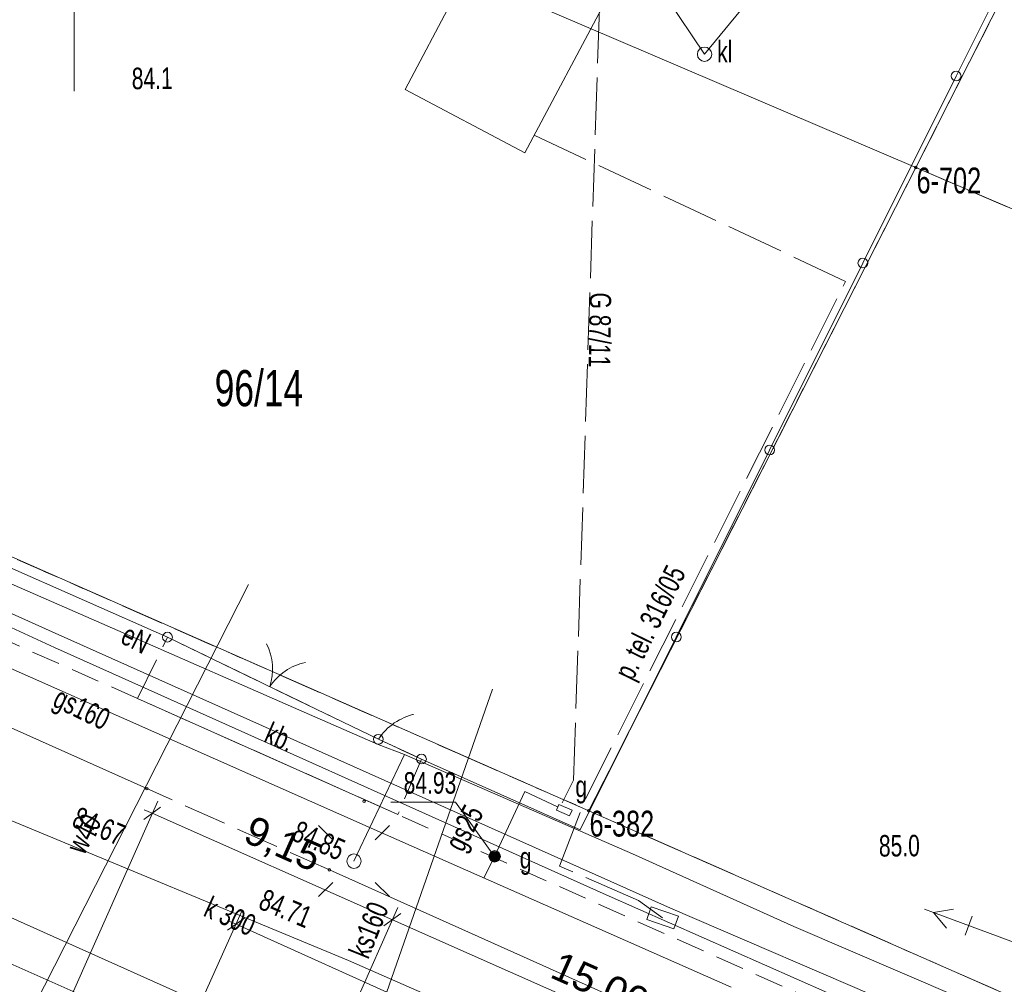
# Model space of a CAD drawing. Header units: metres. Extents: x 7446797 to 7447602, y 5789497 to 5790002.
# Tile 46 of 66: x 7447248 to 7447282, y 5789866 to 5789900. Entities that reach past the tile are written whole.
import ezdxf
from ezdxf.xclip import XClip

# ---------------------------------------------------------------- set-up
doc = ezdxf.new("R2010")
doc.units = ezdxf.units.M
doc.header["$MEASUREMENT"] = 0
doc.header["$XCLIPFRAME"] = 0
for name, pattern in [('2_KTCR02', [1.5, 1, -0.5]), ('2_KTJZ01', [2, 1.5, -0.5]), ('2_KTPL01', [2, 1.5, -0.5]), ('4_SUPG_P_01', [2.5, 2, -0.5]), ('4_SUPT_P_01', [2.5, 2, -0.5]), ('GUK', [2, 1.5, -0.5]), ('GUZ', [1, 0.5, -0.5])]:
    doc.linetypes.add(name, pattern=pattern)
doc.layers.add('700-L Mapa 1_500 dwg', color=7, linetype='Continuous')
doc.layers.add('708-L Opisy sytuacji 1_500 do legendy', color=7, linetype='Continuous')
for name, color, linetype, lineweight in [('708-L Opisy sytuacji 1_500 do legendy1', 7, 'Continuous', 13), ('708-L Opisy sytuacji 1_500 do legendy85', 1, 'Continuous', 25), ('ex_02_DXF_MZ_9_Dzialki7', 9, 'Continuous', 18), ('ex_02_DXF_MZ_9_EGBB_L_07', 9, 'Continuous', 18), ('ex_02_DXF_MZ_9_Kontury3', 9, 'Continuous', 18), ('ex_02_DXF_MZ_9_KTCR_L_17', 9, 'Continuous', 18), ('ex_02_DXF_MZ_9_KTJZ_L_07', 9, 'Continuous', 18), ('ex_02_DXF_MZ_9_KTKR_L_07', 9, 'Continuous', 18), ('ex_02_DXF_MZ_9_KTOK_L_17', 9, 'Continuous', 18), ('ex_02_DXF_MZ_9_KTOK_L_37', 9, 'Continuous', 18), ('ex_02_DXF_MZ_9_KTOK_L_47', 9, 'Continuous', 18), ('ex_02_DXF_MZ_9_KTPL_E_T_07', 9, 'Continuous', 18), ('ex_02_DXF_MZ_9_KTPL_L_07', 9, 'Continuous', 18), ('ex_02_DXF_MZ_9_KTUL_E_T_07', 9, 'Continuous', 18), ('ex_02_DXF_MZ_9_Numery_dzialek7', 9, 'Continuous', 18), ('ex_02_DXF_MZ_9_Numery_punktow7', 9, 'Continuous', 18), ('ex_02_DXF_MZ_9_Podzial_sekcyjny_krzyze7', 9, 'Continuous', 18), ('ex_02_DXF_MZ_9_Punkty7', 9, 'Continuous', 18), ('ex_02_DXF_MZ_9_RTPW_T_07', 9, 'Continuous', 18), ('ex_02_DXF_MZ_9_RTPW_T_17', 9, 'Continuous', 18), ('ex_02_DXF_MZ_9_SUOW_L_05', 9, 'Continuous', 18), ('ex_02_DXF_MZ_9_SUPE_D_L_31', 9, 'Continuous', 18), ('ex_02_DXF_MZ_9_SUPE_D_T_27', 9, 'Continuous', 18), ('ex_02_DXF_MZ_9_SUPE_E_T_31', 9, 'Continuous', 18), ('ex_02_DXF_MZ_9_SUPG_E_T_27', 9, 'Continuous', 18), ('ex_02_DXF_MZ_9_SUPG_L_252', 9, 'Continuous', 18), ('ex_02_DXF_MZ_9_SUPG_L_352', 9, 'Continuous', 18), ('ex_02_DXF_MZ_9_SUPK_D_L_134', 9, 'Continuous', 18), ('ex_02_DXF_MZ_9_SUPK_D_L_434', 9, 'Continuous', 18), ('ex_02_DXF_MZ_9_SUPK_E_T_434', 9, 'Continuous', 18), ('ex_02_DXF_MZ_9_SUPK_L_434', 9, 'Continuous', 18), ('ex_02_DXF_MZ_9_SUPP_E_T_352', 9, 'Continuous', 18), ('ex_02_DXF_MZ_9_SUPP_E_T_630', 9, 'Continuous', 18), ('ex_02_DXF_MZ_9_SUPP_L_352', 9, 'Continuous', 18), ('ex_02_DXF_MZ_9_SUPP_L_630', 9, 'Continuous', 18), ('ex_02_DXF_MZ_9_SUPT_D_L_030', 9, 'Continuous', 18), ('ex_02_DXF_MZ_9_SUPW_E_T_05', 9, 'Continuous', 18), ('ex_02_DXF_MZ_9_SUPW_L_05', 9, 'Continuous', 18), ('ex_02_DXF_MZ_9_SUSM_D_T_07', 9, 'Continuous', 18), ('ex_02_DXF_MZ_9_SUSM_D_T_37', 9, 'Continuous', 18), ('ex_02_DXF_MZ_9_SUTG_T_052', 9, 'Continuous', 18), ('ex_02_DXF_MZ_9_SUUG_E_T_17', 9, 'Continuous', 18), ('ex_02_DXF_MZ_9_SUUG_E_T_47', 9, 'Continuous', 18), ('ex_02_DXF_MZ_9_SUUG_L_27', 9, 'Continuous', 18), ('ex_02_DXF_MZ_9_SUUG_T_57', 9, 'Continuous', 18), ('ex_02_DXF_MZ_9_SUUK_D_T_234', 9, 'Continuous', 18), ('ex_02_DXF_MZ_9_SUUK_E_T_17', 9, 'Continuous', 18), ('ex_02_DXF_MZ_9_SUUT_D_T_130', 9, 'Continuous', 18), ('ex_02_DXF_MZ_9_Uzytki3', 9, 'Continuous', 18)]:
    doc.layers.add(name, color=color, linetype=linetype, lineweight=lineweight)
doc.styles.add('STYL_AUTOMATYCZNY_1', font='Arial.ttf', dxfattribs={"width": 0.7})
doc.styles.add('STYL_AUTOMATYCZNY_2', font='Arial.ttf')
doc.dimstyles.new('STYL_AUTOMATYCZNY__1', dxfattribs={"dimtxt": 1.25, "dimasz": 0.475, "dimexe": 0.18, "dimexo": 0.3, "dimgap": 0, "dimtad": 1, "dimzin": 0, "dimdsep": 46, "dimtxsty": 'STYL_AUTOMATYCZNY_2', "dimblk": 'ARROWHEAD_2', "dimblk1": 'ARROWHEAD_2', "dimblk2": 'ARROWHEAD_2', "dimcen": 0.09, "dimclrd": 7, "dimclre": 7, "dimclrt": 1, "dimazin": 0, "dimtfac": 1, "dimtdec": 4, "dimtmove": 0, "dimatfit": 3, "dimfxl": 1, "dimtolj": 1, "dimtzin": 0, "dimarcsym": 0})
doc.dimstyles.new('STYL_AUTOMATYCZNY__2', dxfattribs={"dimtxt": 1, "dimasz": 0.475, "dimexe": 0.18, "dimexo": 0.3, "dimgap": 0, "dimtad": 1, "dimzin": 0, "dimdsep": 46, "dimtxsty": 'STYL_AUTOMATYCZNY_2', "dimblk": 'ARROWHEAD_2', "dimblk1": 'ARROWHEAD_2', "dimblk2": 'ARROWHEAD_2', "dimcen": 0.09, "dimclrd": 7, "dimclre": 7, "dimclrt": 1, "dimazin": 0, "dimtfac": 1, "dimtdec": 4, "dimtmove": 0, "dimatfit": 3, "dimfxl": 1, "dimtolj": 1, "dimtzin": 0, "dimarcsym": 0})

# ---------------------------------------------------------------- blocks, each defined once
blk = doc.blocks.new('Rysunek_1_9', base_point=(7447200, 5789750, -0.867))
at = {"layer": 'ex_02_DXF_MZ_9_Dzialki7', "color": 9, "linetype": 'Continuous', "lineweight": 18}
for p, q in [((7447279.32, 5789894.843, -0.867), (7447292.736, 5789921.24, -0.867)), ((7447246.298, 5789909.002, -0.867), (7447279.32, 5789894.843, -0.867)), ((7447267.927, 5789872.431, -0.867), (7447279.32, 5789894.843, -0.867)), ((7447279.32, 5789894.843, -0.867), (7447299.041, 5789886.361, -0.867)), ((7447235.203, 5789886.822, -0.867), (7447267.927, 5789872.431, -0.867)), ((7447370.442, 5789827.328, -0.867), (7447267.927, 5789872.431, -0.867))]:
    blk.add_line(p, q, dxfattribs=at)
at = {"layer": 'ex_02_DXF_MZ_9_EGBB_L_07', "color": 9, "linetype": 'Continuous', "lineweight": 18}
for p, q in [((7447265.705, 5789895.358, -0.867), (7447275.102, 5789913.055, -0.867)), ((7447264.431, 5789903.029, -0.867), (7447261.53, 5789897.568, -0.867)), ((7447261.53, 5789897.568, -0.867), (7447265.705, 5789895.358, -0.867))]:
    blk.add_line(p, q, dxfattribs=at)
at = {"layer": 'ex_02_DXF_MZ_9_Kontury3', "color": 9, "linetype": 'GUK', "lineweight": 18}
for p, q in [((7447292.736, 5789921.24, -0.867), (7447279.32, 5789894.84, -0.867)), ((7447279.32, 5789894.84, -0.867), (7447267.93, 5789872.43, -0.867)), ((7447299.04, 5789886.36, -0.867), (7447279.32, 5789894.84, -0.867)), ((7447235.203, 5789886.822, -0.867), (7447263.352, 5789874.439, -0.867)), ((7447263.352, 5789874.439, -0.867), (7447267.93, 5789872.43, -0.867)), ((7447267.93, 5789872.43, -0.867), (7447314.42, 5789851.98, -0.867))]:
    blk.add_line(p, q, dxfattribs=at)
at = {"layer": 'ex_02_DXF_MZ_9_KTCR_L_17', "color": 9, "linetype": '2_KTCR02', "lineweight": 18}
for p, q in [((7447252.21, 5789876.34, -0.867), (7447233.87, 5789884.47, -0.867)), ((7447363.68, 5789826.54, -0.867), (7447261.28, 5789872.3, -0.867))]:
    blk.add_line(p, q, dxfattribs=at)
at = {"layer": 'ex_02_DXF_MZ_9_KTCR_L_17', "color": 9, "linetype": 'Continuous', "lineweight": 18}
blk.add_line((7447261.28, 5789872.3, -0.867), (7447252.21, 5789876.34, -0.867), dxfattribs=at)
at = {"layer": 'ex_02_DXF_MZ_9_KTJZ_L_07', "color": 9, "linetype": '2_KTJZ01', "lineweight": 18}
blk.add_line((7447258.89, 5789870.37, -0.867), (7447252.53, 5789873.2, -0.867), dxfattribs=at)
at = {"layer": 'ex_02_DXF_MZ_9_KTKR_L_07', "color": 9, "linetype": 'Continuous', "lineweight": 18}
for p, q in [((7447252.53, 5789873.2, -0.867), (7447233.37, 5789881.75, -0.867)), ((7447284.33, 5789852.36, -0.867), (7447236.65, 5789873.69, -0.867)), ((7447271.69, 5789864.64, -0.867), (7447258.89, 5789870.37, -0.867))]:
    blk.add_line(p, q, dxfattribs=at)
at = {"layer": 'ex_02_DXF_MZ_9_KTOK_L_17', "color": 9, "linetype": 'Continuous', "lineweight": 18}
for p, q in [((7447253.25, 5789878.48, -0.867), (7447256.362, 5789876.972, -0.867)), ((7447256.137, 5789877.081, -0.867), (7447257.487, 5789876.428, -0.867)), ((7447257.487, 5789876.428, -0.867), (7447260.6, 5789874.92, -0.867))]:
    blk.add_line(p, q, dxfattribs=at)
for centre in [(7447253.25, 5789878.48, -0.867), (7447260.6, 5789874.92, -0.867)]:
    blk.add_circle(centre, 0.17, dxfattribs=at)
for centre, start, end in [((7447254.909, 5789877.369, -0.867), 342.1011, 26.1754), ((7447258.475, 5789875.642, -0.867), 102.1378, 146.2121)]:
    blk.add_arc(centre, 2, start, end, dxfattribs=at)
at = {"layer": 'ex_02_DXF_MZ_9_KTOK_L_37', "color": 9, "linetype": 'Continuous', "lineweight": 18}
for p, q in [((7447261.501, 5789875.683, -0.867), (7447261.594, 5789875.717, -0.867)), ((7447261.594, 5789875.717, -0.867), (7447261.687, 5789875.752, -0.867)), ((7447261.687, 5789875.752, -0.867), (7447261.789, 5789875.782, -0.867)), ((7447261.789, 5789875.782, -0.867), (7447261.825, 5789875.788, -0.867)), ((7447260.919, 5789875.302, -0.867), (7447260.993, 5789875.367, -0.867)), ((7447260.993, 5789875.367, -0.867), (7447261.076, 5789875.428, -0.867)), ((7447261.076, 5789875.428, -0.867), (7447261.15, 5789875.493, -0.867)), ((7447261.15, 5789875.493, -0.867), (7447261.238, 5789875.54, -0.867)), ((7447261.238, 5789875.54, -0.867), (7447261.33, 5789875.597, -0.867)), ((7447261.33, 5789875.597, -0.867), (7447261.413, 5789875.636, -0.867)), ((7447261.413, 5789875.636, -0.867), (7447261.501, 5789875.683, -0.867)), ((7447260.66, 5789875.002, -0.867), (7447260.72, 5789875.085, -0.867)), ((7447260.72, 5789875.085, -0.867), (7447260.776, 5789875.158, -0.867)), ((7447260.776, 5789875.158, -0.867), (7447260.854, 5789875.233, -0.867)), ((7447260.854, 5789875.233, -0.867), (7447260.919, 5789875.302, -0.867)), ((7447260.6, 5789874.92, -0.867), (7447260.66, 5789875.002, -0.867)), ((7447260.6, 5789874.92, -0.867), (7447261.281, 5789874.607, -0.867)), ((7447261.254, 5789874.619, -0.867), (7447261.419, 5789874.543, -0.867)), ((7447261.419, 5789874.543, -0.867), (7447262.1, 5789874.23, -0.867))]:
    blk.add_line(p, q, dxfattribs=at)
for centre in [(7447260.6, 5789874.92, -0.867), (7447262.1, 5789874.23, -0.867)]:
    blk.add_circle(centre, 0.17, dxfattribs=at)
at = {"layer": 'ex_02_DXF_MZ_9_KTOK_L_47', "color": 9, "linetype": 'Continuous', "lineweight": 18}
for p, q in [((7447280.729, 5789898.032, -0.867), (7447283.979, 5789904.549, -0.867)), ((7447277.478, 5789891.515, -0.867), (7447280.729, 5789898.032, -0.867)), ((7447274.228, 5789884.998, -0.867), (7447277.478, 5789891.515, -0.867)), ((7447270.977, 5789878.482, -0.867), (7447274.228, 5789884.998, -0.867)), ((7447247.465, 5789881.038, -0.867), (7447253.25, 5789878.48, -0.867)), ((7447267.63, 5789871.77, -0.867), (7447270.977, 5789878.482, -0.867)), ((7447262.1, 5789874.23, -0.867), (7447267.63, 5789871.77, -0.867))]:
    blk.add_line(p, q, dxfattribs=at)
for centre in [(7447280.729, 5789898.032, -0.867), (7447277.478, 5789891.515, -0.867), (7447274.228, 5789884.998, -0.867), (7447270.977, 5789878.482, -0.867)]:
    blk.add_circle(centre, 0.17, dxfattribs=at)
at = {"layer": 'ex_02_DXF_MZ_9_KTPL_L_07', "color": 9, "linetype": '2_KTPL01', "lineweight": 18}
for p, q in [((7447252.21, 5789876.34, -0.867), (7447253.25, 5789878.48, -0.867)), ((7447253.25, 5789878.48, -0.867), (7447260.6, 5789874.92, -0.867)), ((7447261.28, 5789872.3, -0.867), (7447252.21, 5789876.34, -0.867)), ((7447260.6, 5789874.92, -0.867), (7447262.1, 5789874.23, -0.867)), ((7447262.1, 5789874.23, -0.867), (7447261.28, 5789872.3, -0.867))]:
    blk.add_line(p, q, dxfattribs=at)
at = {"layer": 'ex_02_DXF_MZ_9_Podzial_sekcyjny_krzyze7', "color": 9, "linetype": 'Continuous', "lineweight": 18}
blk.add_line((7447250, 5789897.5, -0.867), (7447250, 5789902.5, -0.867), dxfattribs=at)
at = {"layer": 'ex_02_DXF_MZ_9_Punkty7', "color": 9, "linetype": 'Continuous', "lineweight": 18}
for centre in [(7447279.32, 5789894.843, -0.867), (7447267.927, 5789872.431, -0.867)]:
    blk.add_circle(centre, 0.045, dxfattribs=at)
at = {"layer": 'ex_02_DXF_MZ_9_RTPW_T_17', "color": 9, "linetype": 'Continuous', "lineweight": 18}
for centre in [(7447252.53, 5789873.2, -0.867), (7447260.1, 5789872.76, -0.867), (7447258.89, 5789870.37, -0.867)]:
    blk.add_circle(centre, 0.045, dxfattribs=at)
at = {"layer": 'ex_02_DXF_MZ_9_SUOW_L_05', "color": 9, "linetype": 'Continuous', "lineweight": 18}
blk.add_line((7447248.12, 5789864.67, -0.867), (7447256.07, 5789880.31, -0.867), dxfattribs=at)
at = {"layer": 'ex_02_DXF_MZ_9_SUPE_D_L_31', "color": 9, "linetype": 'Continuous', "lineweight": 18}
for p, q in [((7447247.087, 5789880.645, -0.867), (7447251.702, 5789878.628, -0.867)), ((7447251.702, 5789878.628, -0.867), (7447258.012, 5789875.862, -0.867)), ((7447258.012, 5789875.862, -0.867), (7447260.59, 5789874.74, -0.867)), ((7447260.59, 5789874.74, -0.867), (7447261.503, 5789874.386, -0.867)), ((7447261.503, 5789874.386, -0.867), (7447259.749, 5789870.673, -0.867)), ((7447261.503, 5789874.386, -0.867), (7447269.447, 5789870.932, -0.867)), ((7447269.447, 5789870.932, -0.867), (7447275.076, 5789868.401, -0.867)), ((7447275.076, 5789868.401, -0.867), (7447280.834, 5789865.921, -0.867))]:
    blk.add_line(p, q, dxfattribs=at)
at = {"layer": 'ex_02_DXF_MZ_9_SUPE_D_T_27', "color": 9, "linetype": 'Continuous', "lineweight": 18}
for p, q in [((7447279.943, 5789868.881, -0.867), (7447279.621, 5789869, -0.867)), ((7447280.633, 5789868.999, -0.867), (7447279.943, 5789868.881, -0.867)), ((7447287.734, 5789866, -0.867), (7447279.943, 5789868.881, -0.867)), ((7447280.39, 5789868.343, -0.867), (7447279.943, 5789868.881, -0.867)), ((7447281.047, 5789868.1, -0.867), (7447281.29, 5789868.756, -0.867))]:
    blk.add_line(p, q, dxfattribs=at)
at = {"layer": 'ex_02_DXF_MZ_9_SUPG_L_252', "color": 9, "linetype": 'Continuous', "lineweight": 18}
for p, q in [((7447260.35, 5789871.82, -0.867), (7447245.84, 5789878.25, -0.867)), ((7447265.7, 5789873.1, -0.867), (7447264.65, 5789870.84, -0.867)), ((7447272.89, 5789866.28, -0.867), (7447260.35, 5789871.82, -0.867)), ((7447264.65, 5789870.84, -0.867), (7447264.274, 5789870.086, -0.867))]:
    blk.add_line(p, q, dxfattribs=at)
at = {"layer": 'ex_02_DXF_MZ_9_SUPG_L_352', "color": 9, "linetype": 'Continuous', "lineweight": 18}
blk.add_line((7447265.7, 5789873.1, -0.867), (7447266.84, 5789872.562, -0.867), dxfattribs=at)
at = {"layer": 'ex_02_DXF_MZ_9_SUPK_D_L_134', "color": 9, "linetype": 'Continuous', "lineweight": 18}
for p, q in [((7447271.962, 5789898.792, -0.867), (7447269.486, 5789902.485, -0.867)), ((7447273.211, 5789900.321, -0.867), (7447271.962, 5789898.792, -0.867))]:
    blk.add_line(p, q, dxfattribs=at)
at = {"layer": 'ex_02_DXF_MZ_9_SUPK_D_L_434', "color": 9, "linetype": 'Continuous', "lineweight": 18}
for p, q in [((7447231.39, 5789878.9, -0.867), (7447259.553, 5789867.212, -0.867)), ((7447259.553, 5789867.212, -0.867), (7447277.72, 5789859.27, -0.867))]:
    blk.add_line(p, q, dxfattribs=at)
at = {"layer": 'ex_02_DXF_MZ_9_SUPK_L_434', "color": 9, "linetype": 'Continuous', "lineweight": 18}
for p, q in [((7447223.94, 5789877.67, -0.867), (7447259.43, 5789861.94, -0.867)), ((7447259.43, 5789861.94, -0.867), (7447264.57, 5789876.67, -0.867))]:
    blk.add_line(p, q, dxfattribs=at)
at = {"layer": 'ex_02_DXF_MZ_9_SUPP_L_352', "color": 9, "linetype": '4_SUPG_P_01', "lineweight": 18}
for p, q in [((7447267.4, 5789873.5, -0.867), (7447268.3, 5789900.4, -0.867)), ((7447267, 5789872.7, -0.867), (7447267.4, 5789873.5, -0.867))]:
    blk.add_line(p, q, dxfattribs=at)
at = {"layer": 'ex_02_DXF_MZ_9_SUPP_L_630', "color": 9, "linetype": '4_SUPT_P_01', "lineweight": 18}
for p, q in [((7447276.878, 5789890.876, -0.867), (7447266.031, 5789895.97, -0.867)), ((7447267.814, 5789872.84, -0.867), (7447276.878, 5789890.876, -0.867)), ((7447266.91, 5789870.504, -0.867), (7447267.814, 5789872.84, -0.867)), ((7447269.659, 5789869.303, -0.867), (7447266.91, 5789870.504, -0.867)), ((7447270.503, 5789868.699, -0.867), (7447269.659, 5789869.303, -0.867))]:
    blk.add_line(p, q, dxfattribs=at)
at = {"layer": 'ex_02_DXF_MZ_9_SUPT_D_L_030', "color": 9, "linetype": 'Continuous', "lineweight": 18}
for p, q in [((7447249.232, 5789878.66, -0.867), (7447211.99, 5789895.45, -0.867)), ((7447239.272, 5789882.721, -0.867), (7447249.315, 5789878.121, -0.867)), ((7447270.771, 5789869.031, -0.867), (7447249.232, 5789878.66, -0.867)), ((7447249.315, 5789878.121, -0.867), (7447268.537, 5789869.505, -0.867)), ((7447268.537, 5789869.505, -0.867), (7447276.262, 5789866.079, -0.867)), ((7447293.281, 5789859.378, -0.867), (7447270.771, 5789869.031, -0.867))]:
    blk.add_line(p, q, dxfattribs=at)
at = {"layer": 'ex_02_DXF_MZ_9_SUPW_L_05', "color": 9, "linetype": 'Continuous', "lineweight": 18}
blk.add_line((7447248.12, 5789864.67, -0.867), (7447256.07, 5789880.31, -0.867), dxfattribs=at)
at = {"layer": 'ex_02_DXF_MZ_9_SUSM_D_T_07', "color": 9, "linetype": 'Continuous', "lineweight": 18}
for p, q in [((7447259.006, 5789871.416, -0.867), (7447258.511, 5789871.911, -0.867)), ((7447260.491, 5789871.416, -0.867), (7447260.986, 5789871.911, -0.867)), ((7447259.006, 5789869.931, -0.867), (7447258.511, 5789869.436, -0.867)), ((7447260.491, 5789869.931, -0.867), (7447260.986, 5789869.436, -0.867))]:
    blk.add_line(p, q, dxfattribs=at)
at = {"layer": 'ex_02_DXF_MZ_9_SUSM_D_T_37', "color": 9, "linetype": 'Continuous', "lineweight": 18}
blk.add_circle((7447259.749, 5789870.673, -0.867), 0.25, dxfattribs=at)
at = {"layer": 'ex_02_DXF_MZ_9_SUTG_T_052', "color": 9, "linetype": 'Continuous', "lineweight": 18}
for p in [(7447261.028, 5789872.734, -0.867), (7447264.65, 5789870.84, -0.867)]:
    blk.add_line(p, (7447263.281, 5789872.734, -0.867), dxfattribs=at)
at = {"layer": 'ex_02_DXF_MZ_9_SUUG_L_27', "color": 9, "linetype": 'Continuous', "lineweight": 18}
for p, q in [((7447266.888, 5789872.652, -0.867), (7447266.8, 5789872.45, -0.867)), ((7447267.348, 5789872.452, -0.867), (7447266.888, 5789872.652, -0.867)), ((7447266.8, 5789872.45, -0.867), (7447267.26, 5789872.25, -0.867)), ((7447267.26, 5789872.25, -0.867), (7447267.348, 5789872.452, -0.867))]:
    blk.add_line(p, q, dxfattribs=at)
at = {"layer": 'ex_02_DXF_MZ_9_SUUG_T_57', "color": 9, "linetype": 'Continuous', "lineweight": 18}
for radius in [0.2, 0.175, 0.15, 0.125, 0.1, 0.075, 0.05, 0.025, 0.00715]:
    blk.add_circle((7447264.65, 5789870.84, -0.867), radius, dxfattribs=at)
at = {"layer": 'ex_02_DXF_MZ_9_SUUK_D_T_234', "color": 9, "linetype": 'Continuous', "lineweight": 18}
blk.add_circle((7447271.962, 5789898.792, -0.867), 0.25, dxfattribs=at)
at = {"layer": 'ex_02_DXF_MZ_9_SUUT_D_T_130', "color": 9, "linetype": 'Continuous', "lineweight": 18}
for p, q in [((7447270.108, 5789869.084, -0.867), (7447269.954, 5789868.643, -0.867)), ((7447271.052, 5789868.754, -0.867), (7447270.108, 5789869.084, -0.867)), ((7447269.954, 5789868.643, -0.867), (7447270.898, 5789868.314, -0.867)), ((7447270.898, 5789868.314, -0.867), (7447271.052, 5789868.754, -0.867))]:
    blk.add_line(p, q, dxfattribs=at)
at = {"layer": 'ex_02_DXF_MZ_9_Uzytki3', "color": 9, "linetype": 'GUZ', "lineweight": 18}
for p, q in [((7447279.32, 5789894.843, -0.867), (7447292.736, 5789921.24, -0.867)), ((7447267.927, 5789872.431, -0.867), (7447279.32, 5789894.843, -0.867)), ((7447299.041, 5789886.361, -0.867), (7447279.32, 5789894.843, -0.867)), ((7447235.203, 5789886.822, -0.867), (7447263.352, 5789874.439, -0.867)), ((7447263.352, 5789874.439, -0.867), (7447267.927, 5789872.431, -0.867)), ((7447267.927, 5789872.431, -0.867), (7447314.424, 5789851.976, -0.867))]:
    blk.add_line(p, q, dxfattribs=at)
at = {"layer": 'ex_02_DXF_MZ_9_KTPL_E_T_07', "color": 9, "linetype": 'Continuous', "lineweight": 18, "insert": (7447256.718, 5789875.186, -0.867), "char_height": 0.75, "attachment_point": 4, "rotation": 336.3487, "style": 'STYL_AUTOMATYCZNY_1'}
blk.add_mtext('\\A1;{\\pql;\\fArial|b0|i0|c238|p0;\\W0.700000;kb.}', dxfattribs=at)
at = {"layer": 'ex_02_DXF_MZ_9_KTUL_E_T_07', "color": 9, "linetype": 'Continuous', "lineweight": 18, "insert": (7447242.988, 5789866.734, -0.867), "char_height": 1.25, "attachment_point": 4, "rotation": 336.94, "style": 'STYL_AUTOMATYCZNY_1'}
blk.add_mtext('\\A1;{\\pql;\\fArial|b0|i0|c238|p0;\\W0.700000;Batalionów Chłopskich}', dxfattribs=at)
at = {"layer": 'ex_02_DXF_MZ_9_Numery_dzialek7', "color": 9, "linetype": 'Continuous', "lineweight": 18, "insert": (7447254.895, 5789887.787, -0.867), "char_height": 1.26, "attachment_point": 1, "style": 'STYL_AUTOMATYCZNY_1'}
blk.add_mtext('\\A1;{\\pql;\\fArial|b0|i0|c238|p0;\\W0.700000;96/14}', dxfattribs=at)
at = {"layer": 'ex_02_DXF_MZ_9_Numery_punktow7', "color": 9, "linetype": 'Continuous', "lineweight": 18, "char_height": 0.9, "attachment_point": 1, "style": 'STYL_AUTOMATYCZNY_1'}
for s, insert in [('\\A1;{\\pql;\\fArial|b0|i0|c238|p0;\\W0.700000;6-702}', (7447279.349, 5789894.843, -0.867)), ('\\A1;{\\pql;\\fArial|b0|i0|c238|p0;\\W0.700000;6-382}', (7447267.955, 5789872.431, -0.867))]:
    blk.add_mtext(s, dxfattribs=dict(at, insert=insert))
at = {"layer": 'ex_02_DXF_MZ_9_RTPW_T_07', "color": 9, "linetype": 'Continuous', "lineweight": 18, "char_height": 0.75, "attachment_point": 1, "rotation": 0.4031, "style": 'STYL_AUTOMATYCZNY_1'}
for s, insert in [('\\A1;{\\pql;\\fArial|b0|i0|c238|p0;\\W0.700000;84.1}', (7447252.003, 5789898.322, -0.867)), ('\\A1;{\\pql;\\fArial|b0|i0|c238|p0;\\W0.700000;85.0}', (7447278.034, 5789871.582, -0.867))]:
    blk.add_mtext(s, dxfattribs=dict(at, insert=insert))
at = {"layer": 'ex_02_DXF_MZ_9_RTPW_T_17', "color": 9, "linetype": 'Continuous', "lineweight": 18, "char_height": 0.75, "attachment_point": 1, "style": 'STYL_AUTOMATYCZNY_1'}
for s, insert, rotation in [('\\A1;{\\pql;\\fArial|b0|i0|c238|p0;\\W0.700000;84.67}', (7447250.165, 5789872.593, -0.867), 337.3062), ('\\A1;{\\pql;\\fArial|b0|i0|c238|p0;\\W0.700000;84.85}', (7447257.838, 5789872.113, -0.867), 335.9519), ('\\A1;{\\pql;\\fArial|b0|i0|c238|p0;\\W0.700000;84.71}', (7447256.666, 5789869.729, -0.867), 337.2026)]:
    blk.add_mtext(s, dxfattribs=dict(at, insert=insert, rotation=rotation))
at = {"layer": 'ex_02_DXF_MZ_9_SUPE_E_T_31', "color": 9, "linetype": 'Continuous', "lineweight": 18, "insert": (7447251.733, 5789878.629, -0.867), "char_height": 0.75, "attachment_point": 4, "rotation": 333.0327, "style": 'STYL_AUTOMATYCZNY_1'}
blk.add_mtext('\\A1;{\\pql;\\fArial|b0|i0|c238|p0;\\W0.700000;eN}', dxfattribs=at)
at = {"layer": 'ex_02_DXF_MZ_9_SUPG_E_T_27', "color": 9, "linetype": 'Continuous', "lineweight": 18, "char_height": 0.75, "attachment_point": 7, "style": 'STYL_AUTOMATYCZNY_1'}
for s, insert, rotation in [('\\A1;{\\pql;\\fArial|b0|i0|c238|p0;\\W0.700000;gs160}', (7447249.106, 5789875.892, -0.867), 334.0811), ('\\A1;{\\pql;\\fArial|b0|i0|c238|p0;\\W0.700000;gs25}', (7447263.745, 5789870.848, -0.867), 62.1896)]:
    blk.add_mtext(s, dxfattribs=dict(at, insert=insert, rotation=rotation))
at = {"layer": 'ex_02_DXF_MZ_9_SUPK_E_T_434', "color": 9, "linetype": 'Continuous', "lineweight": 18, "char_height": 0.75, "attachment_point": 7, "style": 'STYL_AUTOMATYCZNY_1'}
for s, insert, rotation in [('\\A1;{\\pql;\\fArial|b0|i0|c238|p0;\\W0.700000;k 300}', (7447254.459, 5789868.773, -0.867), 335.7), ('\\A1;{\\pql;\\fArial|b0|i0|c238|p0;\\W0.700000;ks160}', (7447260.255, 5789867.225, -0.867), 68.1443)]:
    blk.add_mtext(s, dxfattribs=dict(at, insert=insert, rotation=rotation))
at = {"layer": 'ex_02_DXF_MZ_9_SUPP_E_T_352', "color": 9, "linetype": 'Continuous', "lineweight": 18, "insert": (7447268.331, 5789890.49, -0.867), "char_height": 0.75, "attachment_point": 4, "rotation": 269.2098, "style": 'STYL_AUTOMATYCZNY_1'}
blk.add_mtext('\\A1;{\\pql;\\fArial|b0|i0|c238|p0;\\W0.700000;G 87/11}', dxfattribs=at)
at = {"layer": 'ex_02_DXF_MZ_9_SUPP_E_T_630', "color": 9, "linetype": 'Continuous', "lineweight": 18, "insert": (7447269.662, 5789876.825, -0.867), "char_height": 0.75, "attachment_point": 7, "rotation": 63.8331, "style": 'STYL_AUTOMATYCZNY_1'}
blk.add_mtext('\\A1;{\\pql;\\fArial|b0|i0|c238|p0;\\W0.700000;p. tel. 316/05}', dxfattribs=at)
at = {"layer": 'ex_02_DXF_MZ_9_SUPW_E_T_05', "color": 9, "linetype": 'Continuous', "lineweight": 18, "insert": (7447250.359, 5789870.854, -0.867), "char_height": 0.75, "attachment_point": 7, "rotation": 62.1759, "style": 'STYL_AUTOMATYCZNY_1'}
blk.add_mtext('\\A1;{\\pql;\\fArial|b0|i0|c238|p0;\\W0.700000;w40}', dxfattribs=at)
at = {"layer": 'ex_02_DXF_MZ_9_SUTG_T_052', "color": 9, "linetype": 'Continuous', "lineweight": 18, "insert": (7447261.479, 5789873.014, -0.867), "char_height": 0.75, "attachment_point": 7, "style": 'STYL_AUTOMATYCZNY_1'}
blk.add_mtext('\\A1;{\\pql;\\fArial|b0|i0|c238|p0;\\W0.700000;84.93}', dxfattribs=at)
at = {"layer": 'ex_02_DXF_MZ_9_SUUG_E_T_17', "color": 9, "linetype": 'Continuous', "lineweight": 18, "insert": (7447267.462, 5789872.679, -0.867), "char_height": 0.75, "attachment_point": 7, "style": 'STYL_AUTOMATYCZNY_1'}
blk.add_mtext('\\A1;{\\pql;\\fArial|b0|i0|c238|p0;\\W0.700000;g}', dxfattribs=at)
at = {"layer": 'ex_02_DXF_MZ_9_SUUG_E_T_47', "color": 9, "linetype": 'Continuous', "lineweight": 18, "insert": (7447265.525, 5789870.19, -0.867), "char_height": 0.75, "attachment_point": 7, "style": 'STYL_AUTOMATYCZNY_1'}
blk.add_mtext('\\A1;{\\pql;\\fArial|b0|i0|c238|p0;\\W0.700000;g}', dxfattribs=at)
at = {"layer": 'ex_02_DXF_MZ_9_SUUK_E_T_17', "color": 9, "linetype": 'Continuous', "lineweight": 18, "insert": (7447272.404, 5789898.881, -0.867), "char_height": 0.75, "attachment_point": 4, "style": 'STYL_AUTOMATYCZNY_1'}
blk.add_mtext('\\A1;{\\pql;\\fArial|b0|i0|c238|p0;\\W0.700000;kl}', dxfattribs=at)
blk = doc.blocks.new('*D7', base_point=(7447251.91, 5789835.327, -0.867))
at = {"layer": '708-L Opisy sytuacji 1_500 do legendy1', "color": 7, "linetype": 'Continuous', "lineweight": 13, "transparency": 16777216}
for p, q in [((7447249.35, 5789854.488, -0.867), (7447255.831, 5789868.902, -0.867)), ((7447255.932, 5789868.685, -0.867), (7447255.346, 5789868.263, -0.867)), ((7447255.36, 5789868.599, -0.867), (7447255.639, 5789868.474, -0.867)), ((7447255.639, 5789868.474, -0.867), (7447278.439, 5789858.222, -0.867)), ((7447272.207, 5789844.36, -0.867), (7447278.632, 5789858.649, -0.867)), ((7447278.147, 5789858.011, -0.867), (7447278.732, 5789858.433, -0.867)), ((7447278.439, 5789858.222, -0.867), (7447278.718, 5789858.096, -0.867))]:
    blk.add_line(p, q, dxfattribs=at)
at = {"layer": '708-L Opisy sytuacji 1_500 do legendy85', "color": 1, "lineweight": 25, "transparency": 16777216, "insert": (7447265.185, 5789864.455, -0.867), "char_height": 1.25, "attachment_point": 7, "rotation": 335.7886, "style": 'STYL_AUTOMATYCZNY_2'}
blk.add_mtext('\\A1;{\\pql;\\fArial|b0|i0|c238|p0;\\W1.000000;25,00}', dxfattribs=at)
blk = doc.blocks.new('ARROWHEAD_2')
at = {"color": 0, "linetype": 'Continuous', "lineweight": 0}
for p, q in [((0, 0), (-1, 0)), ((-0.378, -0.655), (0.378, 0.655))]:
    blk.add_line(p, q, dxfattribs=at)
blk = doc.blocks.new('*D10', base_point=(7447251.91, 5789835.327, -0.867))
at = {"layer": '708-L Opisy sytuacji 1_500 do legendy1', "color": 7, "linetype": 'Continuous', "lineweight": 13, "transparency": 16777216}
for p, q in [((7447225.286, 5789869.363, -0.867), (7447246.84, 5789859.812, -0.867)), ((7447225.927, 5789868.881, -0.867), (7447225.502, 5789869.464, -0.867)), ((7447225.839, 5789869.452, -0.867), (7447225.715, 5789869.173, -0.867)), ((7447225.715, 5789869.173, -0.867), (7447222.008, 5789860.807, -0.867)), ((7447221.579, 5789860.997, -0.867), (7447251.498, 5789847.739, -0.867)), ((7447222.221, 5789860.516, -0.867), (7447221.795, 5789861.099, -0.867)), ((7447222.008, 5789860.807, -0.867), (7447215.931, 5789847.093, -0.867))]:
    blk.add_line(p, q, dxfattribs=at)
at = {"layer": '708-L Opisy sytuacji 1_500 do legendy85', "color": 1, "lineweight": 25, "transparency": 16777216, "insert": (7447223.138, 5789863.851, -0.867), "char_height": 1, "attachment_point": 7, "rotation": 66.1008, "style": 'STYL_AUTOMATYCZNY_2'}
blk.add_mtext('\\A1;{\\pql;\\fArial|b0|i0|c238|p0;\\W1.000000;9,15}', dxfattribs=at)
blk = doc.blocks.new('*D13', base_point=(7447251.91, 5789835.327, -0.867))
at = {"layer": '708-L Opisy sytuacji 1_500 do legendy1', "color": 7, "linetype": 'Continuous', "lineweight": 13, "transparency": 16777216}
for p, q in [((7447247.236, 5789859.965, -0.867), (7447252.91, 5789872.769, -0.867)), ((7447253.011, 5789872.553, -0.867), (7447252.428, 5789872.128, -0.867)), ((7447252.44, 5789872.465, -0.867), (7447252.72, 5789872.341, -0.867)), ((7447252.72, 5789872.341, -0.867), (7447261.085, 5789868.634, -0.867)), ((7447251.894, 5789847.892, -0.867), (7447261.275, 5789869.062, -0.867)), ((7447261.377, 5789868.847, -0.867), (7447260.794, 5789868.421, -0.867))]:
    blk.add_line(p, q, dxfattribs=at)
at = {"layer": '708-L Opisy sytuacji 1_500 do legendy85', "color": 1, "lineweight": 25, "transparency": 16777216, "insert": (7447255.763, 5789871.211, -0.867), "char_height": 1, "attachment_point": 7, "rotation": 336.1008, "style": 'STYL_AUTOMATYCZNY_2'}
blk.add_mtext('\\A1;{\\pql;\\fArial|b0|i0|c238|p0;\\W1.000000;9,15}', dxfattribs=at)
blk = doc.blocks.new('*D14', base_point=(7447251.91, 5789835.327, -0.867))
at = {"layer": '708-L Opisy sytuacji 1_500 do legendy1', "color": 7, "linetype": 'Continuous', "lineweight": 13, "transparency": 16777216}
for p, q in [((7447261.377, 5789868.847, -0.867), (7447260.794, 5789868.421, -0.867)), ((7447261.085, 5789868.634, -0.867), (7447274.799, 5789862.557, -0.867)), ((7447265.608, 5789841.815, -0.867), (7447274.989, 5789862.986, -0.867)), ((7447275.091, 5789862.77, -0.867), (7447274.508, 5789862.344, -0.867)), ((7447274.799, 5789862.557, -0.867), (7447283.165, 5789858.85, -0.867))]:
    blk.add_line(p, q, dxfattribs=at)
at = {"layer": '708-L Opisy sytuacji 1_500 do legendy85', "color": 1, "lineweight": 25, "transparency": 16777216, "insert": (7447266.455, 5789866.473, -0.867), "char_height": 1, "attachment_point": 7, "rotation": 336.1008, "style": 'STYL_AUTOMATYCZNY_2'}
blk.add_mtext('\\A1;{\\pql;\\fArial|b0|i0|c238|p0;\\W1.000000;15,00}', dxfattribs=at)

msp = doc.modelspace()

# ---------------------------------------------------------------- block references
at = {"layer": '700-L Mapa 1_500 dwg', "color": 52, "linetype": 'Continuous', "lineweight": 25}
ref = msp.add_blockref('Rysunek_1_9', (7447200, 5789750, -0.867), dxfattribs=at)
XClip(ref).set_block_clipping_path([(7446797.4999703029, 5789497.4999993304), (7447602.4999703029, 5790002.4999993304)])

# ---------------------------------------------------------------- dimensions: what is measured, and where the dimension line sits
at = {"layer": '708-L Opisy sytuacji 1_500 do legendy', "color": 7, "linetype": 'Continuous', "lineweight": 13}
for base, p1, p2, angle, dimstyle, picture, middle, turn in [((7447261.085, 5789868.634, -0.867), (7447247.114, 5789859.69, -0.867), (7447251.773, 5789847.618, -0.867), 336.1008, 'STYL_AUTOMATYCZNY__2', '*D13', (7447257.15, 5789871.144, -0.867), 336.1008), ((7447222.008, 5789860.807, -0.867), (7447247.114, 5789859.69, -0.867), (7447251.773, 5789847.618, -0.867), 246.1008, 'STYL_AUTOMATYCZNY__2', '*D10', (7447223.205, 5789865.237, -0.867), 66.1008), ((7447278.439, 5789858.222, -0.867), (7447249.227, 5789854.215, -0.867), (7447272.084, 5789844.087, -0.867), 335.7886, 'STYL_AUTOMATYCZNY__1', '*D7', (7447267.351, 5789864.167, -0.867), 335.7886), ((7447274.799, 5789862.557, -0.867), (7447251.773, 5789847.618, -0.867), (7447265.487, 5789841.541, -0.867), 336.1008, 'STYL_AUTOMATYCZNY__2', '*D14', (7447268.189, 5789866.252, -0.867), 336.1008)]:
    dim = msp.add_linear_dim(base=base, p1=p1, p2=p2, angle=angle, dimstyle=dimstyle, dxfattribs=at)
    dim.commit()
    dim.dimension.update_dxf_attribs({"geometry": picture, "text_midpoint": middle, "dimtype": 160, "text_rotation": turn})

doc.saveas('drawing.dxf')
